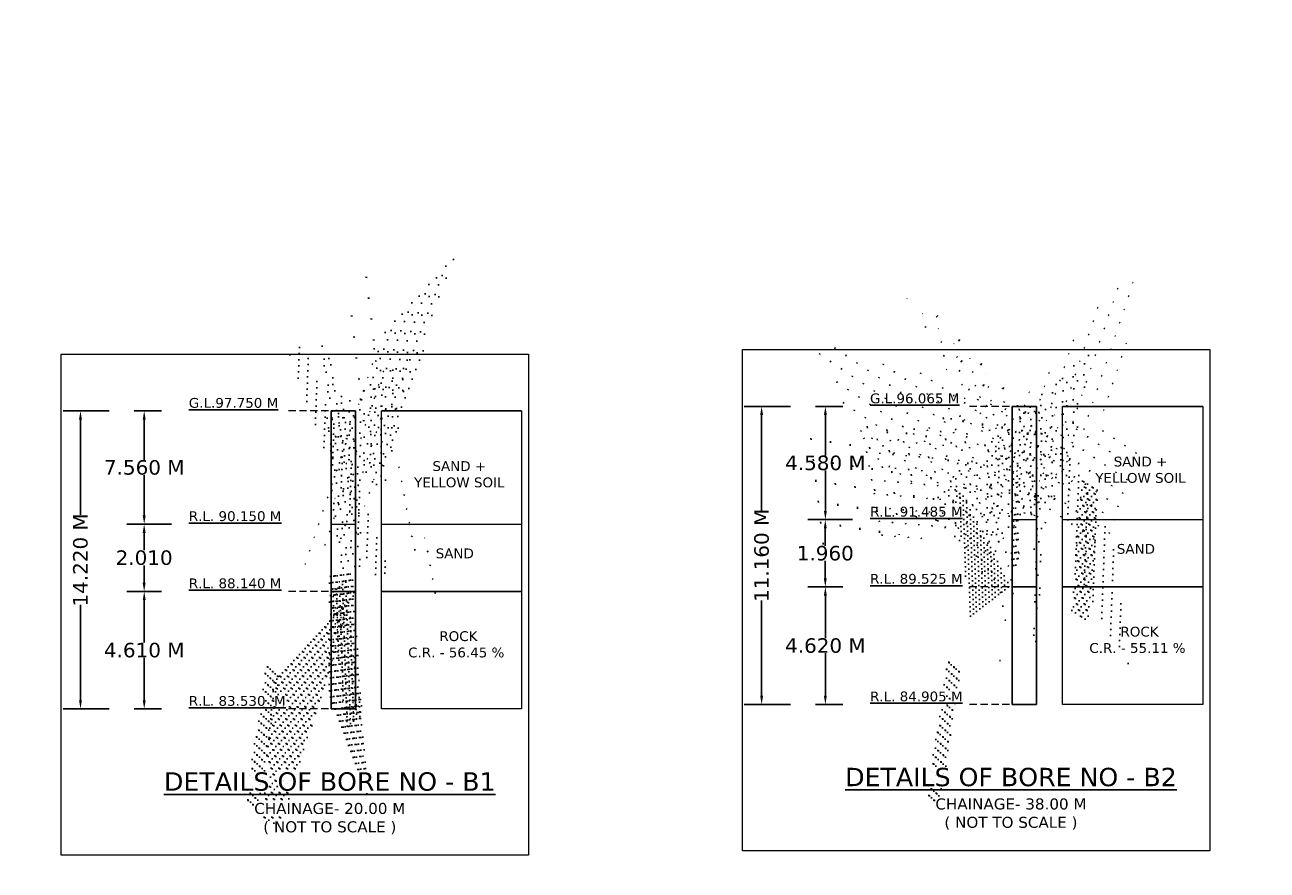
# Model space of a CAD drawing. Header units: millimetres. Extents: x -7746077780 to -3844657605, y -13315294818 to -6656873469.
# Tile 67 of 129: x -3871770551 to -3871749160, y -6657900592 to -6657886029. Entities that reach past the tile are written whole.
import ezdxf

# ---------------------------------------------------------------- set-up
doc = ezdxf.new("R2010")
doc.units = ezdxf.units.MM
doc.header["$MEASUREMENT"] = 0
doc.header["$PDMODE"] = 2
doc.linetypes.add('HIDDEN', pattern=[0.375, 0.25, -0.125])
doc.layers.add('TEX', color=6, linetype='Continuous')
doc.layers.add('TEXT', color=7, linetype='Continuous')
doc.styles.get("Standard").update_dxf_attribs({"font": 'verdana.ttf', "height": 250})
doc.dimstyles.new('Copy of ISO-25--------4', dxfattribs={"dimtxt": 200, "dimasz": 150, "dimexe": 300, "dimexo": 300, "dimgap": 0.02, "dimtad": 0, "dimtih": 1, "dimtoh": 1, "dimdec": 0, "dimlfac": 4, "dimdsep": 46, "dimtxsty": 'Standard', "dimcen": 150, "dimclrd": 1, "dimclre": 1, "dimclrt": 1, "dimadec": 0, "dimazin": 0, "dimtfac": 1, "dimtdec": 0, "dimtmove": 2, "dimatfit": 3, "dimfxl": 0, "dimarcsym": 0})
doc.dimstyles.new('ISO-25--------2', dxfattribs={"dimtxt": 200, "dimasz": 150, "dimexe": 300, "dimexo": 300, "dimgap": 0.02, "dimtad": 0, "dimtih": 1, "dimtoh": 1, "dimdec": 0, "dimlfac": 2, "dimdsep": 46, "dimtxsty": 'Standard', "dimcen": 150, "dimclrd": 1, "dimclre": 1, "dimclrt": 1, "dimadec": 0, "dimazin": 0, "dimtfac": 1, "dimtdec": 0, "dimtmove": 2, "dimatfit": 3, "dimfxl": 0, "dimarcsym": 0})

# ---------------------------------------------------------------- blocks, each defined once
blk = doc.blocks.new('*D437')
at = {"layer": 'Defpoints', "color": 0, "ltscale": 20, "transparency": 16777216}
for p in [(-3871757237.293565, -6657892601.78477), (-3871756766.627676, -6657892601.78477), (-3871755998.119413, -6657894552.913328)]:
    blk.add_point(p, dxfattribs=at)
at = {"layer": 'TEX', "color": 1, "lineweight": -2, "ltscale": 20, "transparency": 16777216}
for p, q in [((-3871756937.293565, -6657892601.78477), (-3871756466.627676, -6657892601.78477)), ((-3871756766.627676, -6657892751.78477), (-3871756766.627676, -6657893446.620521)), ((-3871756766.627676, -6657894402.913328), (-3871756766.627676, -6657893708.077579)), ((-3871756298.119413, -6657894552.913328), (-3871757066.627676, -6657894552.913328))]:
    blk.add_line(p, q, dxfattribs=at)
at = {"layer": 'TEX', "color": 1, "ltscale": 20, "transparency": 16777216}
for points in [[(-3871756791.627676, -6657892751.78477), (-3871756741.627676, -6657892751.78477), (-3871756766.627676, -6657892601.78477)], [(-3871756791.627676, -6657894402.913328), (-3871756741.627676, -6657894402.913328), (-3871756766.627676, -6657894552.913328)]]:
    blk.add_solid(points, dxfattribs=at)
at = {"layer": 'TEX', "color": 1, "ltscale": 20, "transparency": 16777216, "insert": (-3871756766.627675, -6657893577.349051), "char_height": 250, "attachment_point": 5}
blk.add_mtext('4.580 M', dxfattribs=at)
blk = doc.blocks.new('*D438')
at = {"layer": 'Defpoints', "color": 0, "ltscale": 20, "transparency": 16777216}
for p in [(-3871757068.543565, -6657892601.78477), (-3871757864.247903, -6657897736.210791), (-3871757068.543565, -6657897736.210791)]:
    blk.add_point(p, dxfattribs=at)
at = {"layer": 'TEX', "color": 1, "lineweight": -2, "ltscale": 20, "transparency": 16777216}
for p, q in [((-3871757368.543565, -6657892601.78477), (-3871758164.247903, -6657892601.78477)), ((-3871757864.247903, -6657892751.78477), (-3871757864.247903, -6657894394.716532)), ((-3871757864.247903, -6657897586.210791), (-3871757864.247903, -6657895943.27903)), ((-3871757368.543565, -6657897736.210791), (-3871758164.247903, -6657897736.210791))]:
    blk.add_line(p, q, dxfattribs=at)
at = {"layer": 'TEX', "color": 1, "ltscale": 20, "transparency": 16777216}
for points in [[(-3871757889.247903, -6657892751.78477), (-3871757839.247903, -6657892751.78477), (-3871757864.247903, -6657892601.78477)], [(-3871757889.247903, -6657897586.210791), (-3871757839.247903, -6657897586.210791), (-3871757864.247903, -6657897736.210791)]]:
    blk.add_solid(points, dxfattribs=at)
at = {"layer": 'TEX', "color": 1, "ltscale": 20, "transparency": 16777216, "insert": (-3871757864.247902, -6657895168.997782), "char_height": 250, "attachment_point": 5, "rotation": 90}
blk.add_mtext('11.160 M', dxfattribs=at)
blk = doc.blocks.new('*D439')
at = {"layer": 'Defpoints', "color": 0, "ltscale": 20, "transparency": 16777216}
for p in [(-3871757237.293565, -6657895712.154713), (-3871756766.627676, -6657895712.154713), (-3871757237.293563, -6657897736.210791)]:
    blk.add_point(p, dxfattribs=at)
at = {"layer": 'TEX', "color": 1, "lineweight": -2, "ltscale": 20, "transparency": 16777216}
for p, q in [((-3871756937.293565, -6657895712.154713), (-3871756466.627676, -6657895712.154713)), ((-3871756766.627676, -6657895862.154713), (-3871756766.627676, -6657896593.957914)), ((-3871756766.627676, -6657897586.210791), (-3871756766.627676, -6657896854.407585)), ((-3871756937.293563, -6657897736.210791), (-3871756466.627676, -6657897736.210791))]:
    blk.add_line(p, q, dxfattribs=at)
at = {"layer": 'TEX', "color": 1, "ltscale": 20, "transparency": 16777216}
for points in [[(-3871756791.627676, -6657895862.154713), (-3871756741.627676, -6657895862.154713), (-3871756766.627676, -6657895712.154713)], [(-3871756791.627676, -6657897586.210791), (-3871756741.627676, -6657897586.210791), (-3871756766.627676, -6657897736.210791)]]:
    blk.add_solid(points, dxfattribs=at)
at = {"layer": 'TEX', "color": 1, "ltscale": 20, "transparency": 16777216, "insert": (-3871756766.627676, -6657896724.182751), "char_height": 250, "attachment_point": 5}
blk.add_mtext('4.620 M', dxfattribs=at)
blk = doc.blocks.new('*D440')
at = {"color": 1, "lineweight": -2, "ltscale": 20, "transparency": 16777216}
for p, q in [((-3871756765.446035, -6657894552.913328), (-3871757067.946035, -6657894552.913328)), ((-3871756767.946035, -6657894702.913328), (-3871756767.946035, -6657895002.393134)), ((-3871756767.946035, -6657895562.154713), (-3871756767.946035, -6657895262.674907)), ((-3871756765.446035, -6657895712.154713), (-3871757067.946035, -6657895712.154713))]:
    blk.add_line(p, q, dxfattribs=at)
at = {"color": 1, "ltscale": 20, "transparency": 16777216}
for points in [[(-3871756792.946035, -6657894702.913328), (-3871756742.946035, -6657894702.913328), (-3871756767.946035, -6657894552.913328)], [(-3871756792.946035, -6657895562.154713), (-3871756742.946035, -6657895562.154713), (-3871756767.946035, -6657895712.154713)]]:
    blk.add_solid(points, dxfattribs=at)
at = {"layer": 'Defpoints', "color": 0, "ltscale": 20, "transparency": 16777216}
for p in [(-3871753547.535693, -6657894552.913328), (-3871756767.946035, -6657895712.154713), (-3871753547.535693, -6657895712.154713)]:
    blk.add_point(p, dxfattribs=at)
at = {"color": 1, "lineweight": 13, "ltscale": 20, "transparency": 16777216, "insert": (-3871756767.946034, -6657895132.534021), "char_height": 250, "attachment_point": 5}
blk.add_mtext('1.960', dxfattribs=at)
blk = doc.blocks.new('*D445')
at = {"layer": 'Defpoints', "color": 0, "ltscale": 20, "transparency": 16777216}
for p in [(-3871768966.254993, -6657892679.286632), (-3871768495.589104, -6657892679.286632), (-3871767727.080841, -6657894630.41519)]:
    blk.add_point(p, dxfattribs=at)
at = {"layer": 'TEX', "color": 1, "lineweight": -2, "ltscale": 20, "transparency": 16777216}
for p, q in [((-3871768666.254993, -6657892679.286632), (-3871768195.589104, -6657892679.286632)), ((-3871768495.589104, -6657892829.286632), (-3871768495.589104, -6657893524.710025)), ((-3871768495.589104, -6657894480.41519), (-3871768495.589104, -6657893784.991797)), ((-3871768027.080841, -6657894630.41519), (-3871768795.589104, -6657894630.41519))]:
    blk.add_line(p, q, dxfattribs=at)
at = {"layer": 'TEX', "color": 1, "ltscale": 20, "transparency": 16777216}
for points in [[(-3871768520.589104, -6657892829.286632), (-3871768470.589104, -6657892829.286632), (-3871768495.589104, -6657892679.286632)], [(-3871768520.589104, -6657894480.41519), (-3871768470.589104, -6657894480.41519), (-3871768495.589104, -6657894630.41519)]]:
    blk.add_solid(points, dxfattribs=at)
at = {"layer": 'TEX', "color": 1, "ltscale": 20, "transparency": 16777216, "insert": (-3871768495.589103, -6657893654.850912), "char_height": 250, "attachment_point": 5}
blk.add_mtext('7.560 M', dxfattribs=at)
blk = doc.blocks.new('*D446')
at = {"layer": 'Defpoints', "color": 0, "ltscale": 20, "transparency": 16777216}
for p in [(-3871768797.504993, -6657892679.286632), (-3871769593.209332, -6657897813.712652), (-3871768797.504994, -6657897813.712652)]:
    blk.add_point(p, dxfattribs=at)
at = {"layer": 'TEX', "color": 1, "lineweight": -2, "ltscale": 20, "transparency": 16777216}
for p, q in [((-3871769097.504993, -6657892679.286632), (-3871769893.209332, -6657892679.286632)), ((-3871769593.209332, -6657892829.286632), (-3871769593.209332, -6657894472.218393)), ((-3871769593.209332, -6657897663.712652), (-3871769593.209332, -6657896020.780891)), ((-3871769097.504994, -6657897813.712652), (-3871769893.209332, -6657897813.712652))]:
    blk.add_line(p, q, dxfattribs=at)
at = {"layer": 'TEX', "color": 1, "ltscale": 20, "transparency": 16777216}
for points in [[(-3871769618.209332, -6657892829.286632), (-3871769568.209332, -6657892829.286632), (-3871769593.209332, -6657892679.286632)], [(-3871769618.209332, -6657897663.712652), (-3871769568.209332, -6657897663.712652), (-3871769593.209332, -6657897813.712652)]]:
    blk.add_solid(points, dxfattribs=at)
at = {"layer": 'TEX', "color": 1, "ltscale": 20, "transparency": 16777216, "insert": (-3871769593.209332, -6657895246.499643), "char_height": 250, "attachment_point": 5, "rotation": 90}
blk.add_mtext('14.220 M', dxfattribs=at)
blk = doc.blocks.new('*D447')
at = {"layer": 'Defpoints', "color": 0, "ltscale": 20, "transparency": 16777216}
for p in [(-3871768966.254994, -6657895789.656575), (-3871768495.589104, -6657895789.656575), (-3871768966.254992, -6657897813.712652)]:
    blk.add_point(p, dxfattribs=at)
at = {"layer": 'TEX', "color": 1, "lineweight": -2, "ltscale": 20, "transparency": 16777216}
for p, q in [((-3871768666.254994, -6657895789.656575), (-3871768195.589104, -6657895789.656575)), ((-3871768495.589104, -6657895939.656575), (-3871768495.589104, -6657896671.543726)), ((-3871768495.589104, -6657897663.712652), (-3871768495.589104, -6657896931.825499)), ((-3871768666.254992, -6657897813.712652), (-3871768195.589104, -6657897813.712652))]:
    blk.add_line(p, q, dxfattribs=at)
at = {"layer": 'TEX', "color": 1, "ltscale": 20, "transparency": 16777216}
for points in [[(-3871768520.589104, -6657895939.656575), (-3871768470.589104, -6657895939.656575), (-3871768495.589104, -6657895789.656575)], [(-3871768520.589104, -6657897663.712652), (-3871768470.589104, -6657897663.712652), (-3871768495.589104, -6657897813.712652)]]:
    blk.add_solid(points, dxfattribs=at)
at = {"layer": 'TEX', "color": 1, "ltscale": 20, "transparency": 16777216, "insert": (-3871768495.589104, -6657896801.684613), "char_height": 250, "attachment_point": 5}
blk.add_mtext('4.610 M', dxfattribs=at)
blk = doc.blocks.new('*D448')
at = {"color": 1, "lineweight": -2, "ltscale": 20, "transparency": 16777216}
for p, q in [((-3871768494.407463, -6657894630.41519), (-3871768796.907463, -6657894630.41519)), ((-3871768496.907463, -6657894780.41519), (-3871768496.907463, -6657895079.811047)), ((-3871768496.907463, -6657895639.656575), (-3871768496.907463, -6657895340.260717)), ((-3871768494.407463, -6657895789.656575), (-3871768796.907463, -6657895789.656575))]:
    blk.add_line(p, q, dxfattribs=at)
at = {"color": 1, "ltscale": 20, "transparency": 16777216}
for points in [[(-3871768521.907463, -6657894780.41519), (-3871768471.907463, -6657894780.41519), (-3871768496.907463, -6657894630.41519)], [(-3871768521.907463, -6657895639.656575), (-3871768471.907463, -6657895639.656575), (-3871768496.907463, -6657895789.656575)]]:
    blk.add_solid(points, dxfattribs=at)
at = {"layer": 'Defpoints', "color": 0, "ltscale": 20, "transparency": 16777216}
for p in [(-3871765276.497121, -6657894630.41519), (-3871768496.907463, -6657895789.656575), (-3871765276.497121, -6657895789.656575)]:
    blk.add_point(p, dxfattribs=at)
at = {"color": 1, "lineweight": 13, "ltscale": 20, "transparency": 16777216, "insert": (-3871768496.907462, -6657895210.035883), "char_height": 250, "attachment_point": 5}
blk.add_mtext('2.010', dxfattribs=at)

msp = doc.modelspace()

# ---------------------------------------------------------------- hatches: boundary and pattern name
at = {"layer": 'TEX', "ltscale": 20}
h = msp.add_hatch(dxfattribs=at)
h.set_pattern_fill('AR-CONC', color=0, scale=31.640625, style=0)
h.set_pattern_definition([(49.99999999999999, (-604438480.3777666, -1040593148.45837), (226.9456046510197, -19.85516770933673), [23.73046875, -261.0351562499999]), (355, (-604438480.3777666, -1040593148.45837), (-43.90178915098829, 237.9982923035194), [18.98437500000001, -208.8281250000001]), (100.4513999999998, (-604438461.4656343, -1040593150.112965), (183.0439840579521, 218.1429801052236), [20.16779449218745, -221.8457463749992]), (46.18420000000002, (-604438480.3777666, -1040593085.17712), (337.6817380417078, -52.3712506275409), [35.59570312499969, -391.552734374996]), (96.63559999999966, (-604438452.2376261, -1040593089.541409), (295.7331216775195, 308.216982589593), [30.25169268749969, -332.768566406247]), (351.1842000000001, (-604438480.3777666, -1040593085.17712), (295.7328810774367, 308.2172135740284), [28.47656250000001, -313.2421875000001]), (21, (-604438448.7371416, -1040593100.997433), (188.865121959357, -127.3911333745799), [23.73046875, -261.0351562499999]), (326, (-604438448.7371416, -1040593100.997433), (76.986491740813, 229.4420064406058), [18.984375, -208.828125]), (71.45140000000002, (-604438432.9983883, -1040593111.61337), (265.8516910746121, 102.0506649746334), [20.16779449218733, -221.845746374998]), (37.49999999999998, (-604438480.3777666, -1040593148.45837), (3.8474542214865, 105.3296959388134), [0, -206.2968750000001, 0, -211.9921875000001, 0, -209.6191406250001]), (7.500000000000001, (-604438480.3777666, -1040593148.45837), (83.23684583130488, 124.7943307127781), [0, -120.8671875, 0, -201.5507812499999, 0, -79.89257812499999]), (327.5, (-604438550.9363604, -1040593148.45837), (168.9047551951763, -7.136502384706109), [0, -79.1015625, 0, -246.796875, 0, -327.48046875]), (317.5, (-604438582.5769854, -1040593148.45837), (184.5237488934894, 31.67384206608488), [0, -102.83203125, 0, -163.8984375, 0, -232.55859375])])
h.paths.add_polyline_path([(-3871765276.497121, -6657892679.112875), (-3871765276.497121, -6657894630.41519), (-3871764859.707119, -6657894630.41519), (-3871764859.70712, -6657892679.112875)])
h = msp.add_hatch(dxfattribs=at)
h.set_pattern_fill('AR-CONC', color=0, scale=31.640625, style=0)
h.set_pattern_definition([(49.99999999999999, (-604426751.416338, -1040593070.956509), (226.9456046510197, -19.85516770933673), [23.73046875, -261.0351562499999]), (355, (-604426751.416338, -1040593070.956509), (-43.90178915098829, 237.9982923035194), [18.98437500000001, -208.8281250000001]), (100.4513999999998, (-604426732.5042057, -1040593072.611103), (183.0439840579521, 218.1429801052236), [20.16779449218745, -221.8457463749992]), (46.18420000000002, (-604426751.416338, -1040593007.675259), (337.6817380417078, -52.3712506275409), [35.59570312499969, -391.552734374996]), (96.63559999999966, (-604426723.2761974, -1040593012.039547), (295.7331216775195, 308.216982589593), [30.2516926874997, -332.768566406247]), (351.1842000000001, (-604426751.416338, -1040593007.675259), (295.7328810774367, 308.2172135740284), [28.47656250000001, -313.2421875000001]), (21, (-604426719.775713, -1040593023.495571), (188.865121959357, -127.3911333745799), [23.73046875, -261.0351562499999]), (326, (-604426719.775713, -1040593023.495571), (76.986491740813, 229.4420064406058), [18.984375, -208.828125]), (71.45140000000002, (-604426704.0369601, -1040593034.111507), (265.8516910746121, 102.0506649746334), [20.16779449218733, -221.845746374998]), (37.49999999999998, (-604426751.416338, -1040593070.956509), (3.8474542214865, 105.3296959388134), [0, -206.2968750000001, 0, -211.9921875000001, 0, -209.6191406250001]), (7.500000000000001, (-604426751.416338, -1040593070.956509), (83.23684583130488, 124.7943307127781), [0, -120.8671875, 0, -201.5507812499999, 0, -79.89257812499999]), (327.5, (-604426821.9749317, -1040593070.956509), (168.9047551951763, -7.136502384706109), [0, -79.1015625, 0, -246.796875, 0, -327.48046875]), (317.5, (-604426853.6155567, -1040593070.956509), (184.5237488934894, 31.67384206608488), [0, -102.83203125, 0, -163.8984375, 0, -232.55859375])])
h.paths.add_polyline_path([(-3871753547.535693, -6657892601.611013), (-3871753547.535693, -6657894552.913328), (-3871753130.74569, -6657894552.913328), (-3871753130.745691, -6657892601.611013)])
h = msp.add_hatch(dxfattribs=at)
h.set_pattern_fill('AR-SAND', color=0, scale=42.1875, style=0)
h.set_pattern_definition([(37.49999999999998, (-604426751.4163394, -1040595179.391326), (-2.657532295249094, 81.28787775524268), [0, -64.125, 0, -71.71875000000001, 0, -68.55468750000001]), (7.500000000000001, (-604426751.4163394, -1040595179.391326), (74.66245475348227, 119.0592871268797), [0, -34.59374999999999, 0, -57.79687499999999, 0, -22.1484375]), (327.5, (-604426803.3069639, -1040595179.391326), (131.3778597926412, 0.2387413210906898), [0, -21.09375, 0, -75.9375, 0, -99.140625]), (317.5, (-604426803.3069639, -1040595179.391326), (126.8209661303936, 37.02693789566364), [0, -10.546875, 0, -49.78125, 0, -56.953125])])
h.paths.add_polyline_path([(-3871753130.745691, -6657895712.154713), (-3871753547.535693, -6657895712.154713), (-3871753547.535691, -6657897736.037037), (-3871753130.74569, -6657897736.037037)])
h = msp.add_hatch(dxfattribs=at)
h.set_pattern_fill('AR-SAND', color=0, scale=42.1875, style=0)
h.set_pattern_definition([(37.49999999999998, (-604438480.3777676, -1040595256.893188), (-2.657532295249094, 81.28787775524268), [0, -64.125, 0, -71.71875000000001, 0, -68.55468750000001]), (7.500000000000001, (-604438480.3777676, -1040595256.893188), (74.66245475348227, 119.0592871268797), [0, -34.59374999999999, 0, -57.79687499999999, 0, -22.1484375]), (327.5, (-604438532.2683926, -1040595256.893188), (131.3778597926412, 0.2387413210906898), [0, -21.09375, 0, -75.9375, 0, -99.140625]), (317.5, (-604438532.2683926, -1040595256.893188), (126.8209661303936, 37.02693789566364), [0, -10.546875, 0, -49.78125, 0, -56.953125])])
h.paths.add_polyline_path([(-3871764859.70712, -6657895789.656575), (-3871765276.497121, -6657895789.656575), (-3871765276.497119, -6657897813.538899), (-3871764859.707119, -6657897813.538899)])

# ---------------------------------------------------------------- linework, layer by layer
at = {"color": 0}
for p, q in [((-3871765276.497121, -6657892679.112875), (-3871765276.497121, -6657897813.538899)), ((-3871764859.707119, -6657892679.112875), (-3871765276.497121, -6657892679.112875)), ((-3871764859.70712, -6657892679.112875), (-3871764859.707119, -6657897813.538899)), ((-3871764411.652205, -6657892679.112874), (-3871761997.309247, -6657892679.112874)), ((-3871753547.535693, -6657892601.611013), (-3871753547.535693, -6657897736.037037)), ((-3871753130.74569, -6657892601.611013), (-3871753547.535692, -6657892601.611013)), ((-3871753130.745691, -6657892601.611013), (-3871753130.74569, -6657897736.037037)), ((-3871752682.690776, -6657892601.611012), (-3871750268.347818, -6657892601.611012)), ((-3871753130.745691, -6657895712.154713), (-3871753547.535693, -6657895712.154713)), ((-3871752682.690776, -6657895712.154713), (-3871750268.347819, -6657895712.154713)), ((-3871752682.690776, -6657895712.154713), (-3871750268.347819, -6657895712.154713)), ((-3871764859.70712, -6657895789.656575), (-3871765276.497121, -6657895789.656575)), ((-3871764411.652205, -6657895789.656575), (-3871761997.309247, -6657895789.656575)), ((-3871764411.652205, -6657895789.656575), (-3871761997.309247, -6657895789.656575)), ((-3871764859.70712, -6657897813.538899), (-3871765276.497121, -6657897813.538899)), ((-3871753130.745691, -6657897736.037037), (-3871753547.535693, -6657897736.037037))]:
    msp.add_line(p, q, dxfattribs=at)
at = {"lineweight": 13, "ltscale": 20}
for p, q in [((-3871765276.497121, -6657894630.41519), (-3871764859.707119, -6657894630.41519)), ((-3871764411.652205, -6657894630.41519), (-3871761997.309247, -6657894630.41519)), ((-3871753547.535693, -6657894552.913328), (-3871753130.74569, -6657894552.913328)), ((-3871752682.690776, -6657894552.913328), (-3871750268.347818, -6657894552.913328))]:
    msp.add_line(p, q, dxfattribs=at)
for points in [[(-3871758195.858485, -6657891623.620283), (-3871750147.025959, -6657891623.620283), (-3871750147.025959, -6657900256.234098), (-3871758195.858485, -6657900256.234098)], [(-3871769924.819913, -6657891701.122145), (-3871761875.987387, -6657891701.122145), (-3871761875.987387, -6657900333.73596), (-3871769924.819913, -6657900333.73596)], [(-3871764411.652205, -6657892679.112874), (-3871761997.309247, -6657892679.112874), (-3871761997.309247, -6657897813.538899), (-3871764411.652208, -6657897813.538899)], [(-3871752682.690776, -6657892601.611012), (-3871750268.347818, -6657892601.611012), (-3871750268.347819, -6657897736.037037), (-3871752682.690779, -6657897736.037037)]]:
    msp.add_lwpolyline(points, close=True, dxfattribs=at)
at = {"layer": 'TEXT', "color": 0, "linetype": 'HIDDEN', "lineweight": 13, "ltscale": 500}
for p, q in [((-3871765323.776971, -6657892679.123899), (-3871766021.721484, -6657892679.286632)), ((-3871753594.815543, -6657892601.622038), (-3871754292.760055, -6657892601.78477)), ((-3871753594.815544, -6657895712.154713), (-3871754292.760056, -6657895712.317445)), ((-3871753594.815544, -6657895712.154713), (-3871754292.760056, -6657895712.317445)), ((-3871765323.776972, -6657895789.656575), (-3871766021.721485, -6657895789.819307)), ((-3871765323.776972, -6657895789.656575), (-3871766021.721485, -6657895789.819307)), ((-3871765323.776972, -6657897813.549924), (-3871766021.721485, -6657897813.712656)), ((-3871765323.776972, -6657897813.549924), (-3871766021.721485, -6657897813.712652)), ((-3871753594.815544, -6657897736.048061), (-3871754292.760056, -6657897736.210793)), ((-3871753594.815544, -6657897736.048061), (-3871754292.760056, -6657897736.210791))]:
    msp.add_line(p, q, dxfattribs=at)

# ---------------------------------------------------------------- texts
at = {"layer": 'TEX', "insert": (-3871977977.093441, -6657866156.297498), "char_height": 360, "width": 51867.6690182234, "attachment_point": 1}
msp.add_mtext('{\\H1.4583x;\\LNOTES\\l :-\\P}\\P01. TYPE OF BRIDGE ^I^I         - HIGH LEVEL BRIDGE\\P\\P\\P02. LENGTH OF BRIDGE ^I         - 280.000 M. ( 14SPAN @ 20.000 M EACH C/C) \\P\\P\\P03. OVERALL WIDTH ^I^I         - 8.400 M.\\P\\P\\P04. CLEAR WIDTH^I^I         - 7.500 M.\\P\\P\\P05. FORMATION LEVEL^I^I         - R.L. 104.785 M.\\P\\P\\P06. HIGHEST FLOOD LEVEL^I         - R.L. 101.210 M.\\P\\P\\P07.LOWEST    BED  LEVEL              - R.L. 96.510 M.\\P\\P\\P08.SOFFIT LEVEL            ^I         - R.L. 102.710 M.\\P\\P \\P09.CATCHMENT AREA^I^I         - 569.000 SQ. KM.\\P\\P\\P10. DESIGN VELOCITY^I^I         - 2.870 M/SEC.\\P\\P\\P11. DESIGN DISCHARGE^I         - 2868.167 CUMEC.              \\P\\P\\P12.TYPE OF FOUNDATION^I         -  PILE FOUNDATION.\\P\\P\\P13.FOUNDATION LEVEL^I         - AS PER SHOWN IN DRAWING.\\P\\P\\P14. TYPE OF SUB-STRUCTURE        - PIER              - R.C.C. SOLID CIRCULAR PIER\\P^I^I^I^I^I^IABUTMENT - BOX TYPE\\P\\P15. TYPE OF SUPER STRUCTURE    - R.C.C. T - BEAM  SLAB \\P\\P\\P16. TYPE OF BEARING^I^I         - POT -  PTFE  BEARING\\P\\P\\P17. DESIGN LOADING{\\C1;^I                   }-  ONE LANE OF  CLASS 70R OR TWO LANES \\P^I^I^I^I^I^I FOR CLASS A{\\C1;\\P                                                                \\P}18. SBC FOR ABUTMENT/PIER        - 45 T/M².  \\P\\P\\P19. SBC FOR RETURN^I^I         - 20 T/M².  \\P\\P\\P20. WEARING COAT                           - MASTIC ASHPHALT 75 MM THICK. \\P\\pi-1080,l9717.8,t9717.8;(^IB.C. 50MM+ MASTIC ASPHALT 20MM)\\P\\pi0,l0,tz;\\P21. RAILING  - R.C.C. CRASH BARRIER AS PER STD.DRAWING.\\P\\P\\P21. APPROACH SLAB - R.C.C. STRUCTURAL AS PER APPROVED DRAWING.\\P\\P\\P22. EXPANSION JOINT - STRIPSEAL TYPE EXPANSION JOINT.\\P\\P\\P23. NAME PLATE,   DRAINAGE SPOUT ETC. AS PER MORT&H \\P^I^I^I   SPECIFICATION.\\P\\P                               ', dxfattribs=at)
at = {"layer": 'TEX', "color": 0, "ltscale": 20, "char_height": 168.75, "width": 5309.421470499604, "attachment_point": 2}
for s, insert in [(' ROCK \\PC.R. - 56.45 %', (-3871763122.585417, -6657896475.542325)), (' ROCK \\PC.R. - 55.11 %', (-3871751393.623989, -6657896398.040462))]:
    msp.add_mtext(s, dxfattribs=dict(at, insert=insert))
at = {"layer": 'TEXT', "color": 0, "char_height": 168.75}
for s, insert, width, attachment_point in [('{\\LG.L.97.750 M}', (-3871767727.080841, -6657892457.103465), 2690.932640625, 1), ('{\\LG.L.96.065 M}', (-3871755998.119413, -6657892379.601604), 2690.932640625, 1), ('SAND +\\PYELLOW SOIL', (-3871763069.864284, -6657893545.53818), 4286.94619921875, 2), ('SAND +\\PYELLOW SOIL', (-3871751340.902856, -6657893468.036319), 4286.94619921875, 2), ('{\\LR.L. 90.150 M}', (-3871767727.080841, -6657894408.394755), 2690.932640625, 1), ('{\\LR.L. 91.485 M}', (-3871755998.119413, -6657894330.892894), 2690.932640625, 1), ('SAND ', (-3871763148.199269, -6657895049.777159), 4286.94619921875, 2), ('SAND ', (-3871751419.23784, -6657894972.275297), 4286.94619921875, 2), ('{\\LR.L. 89.525 M}', (-3871755998.119413, -6657895488.070761), 2690.932640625, 1), ('{\\LR.L. 88.140 M}', (-3871767727.080841, -6657895565.572622), 2690.932640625, 1), ('{\\LR.L. 83.530  M}', (-3871767727.080842, -6657897591.52949), 2690.932640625, 1), ('{\\LR.L. 84.905 M}', (-3871755998.119414, -6657897514.027627), 2690.932640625, 1)]:
    msp.add_mtext(s, dxfattribs=dict(at, insert=insert, width=width, attachment_point=attachment_point))
at = {"layer": 'TEXT', "color": 191, "char_height": 316.4062500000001, "width": 6375.535839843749, "attachment_point": 2}
for s, insert in [('{\\LDETAILS OF BORE NO - B1\\P\\H0.6x;\\lCHAINAGE- 20.00 M\\P( NOT TO SCALE )}', (-3871765300.518706, -6657898905.84384)), ('{\\LDETAILS OF BORE NO - B2\\P\\H0.6x;\\lCHAINAGE- 38.00 M\\P( NOT TO SCALE )}', (-3871753571.557277, -6657898828.341978))]:
    msp.add_mtext(s, dxfattribs=dict(at, insert=insert))

# ---------------------------------------------------------------- dimensions: what is measured, and where the dimension line sits
at = {"lineweight": 13, "ltscale": 20}
for base, p1, p2, text, picture, middle in [((-3871768496.907463, -6657895789.656575), (-3871765276.497121, -6657894630.41519), (-3871765276.497121, -6657895789.656575), '2.010', '*D448', (-3871768496.907462, -6657895210.035883)), ((-3871756767.946035, -6657895712.154713), (-3871753547.535693, -6657894552.913328), (-3871753547.535693, -6657895712.154713), '1.960', '*D440', (-3871756767.946034, -6657895132.534021))]:
    dim = msp.add_linear_dim(base=base, p1=p1, p2=p2, angle=90, text=text, dimstyle='ISO-25--------2', override={"dimtxt": 600, "dimlfac": 1, "dimfxl": 2.5, "dimfxlon": 1}, dxfattribs=at)
    dim.commit()
    dim.dimension.update_dxf_attribs({"geometry": picture, "text_midpoint": middle})
at = {"layer": 'TEX', "color": 0, "ltscale": 20}
for base, p1, p2, text, picture, middle in [((-3871769593.209332, -6657897813.712652), (-3871768797.504993, -6657892679.286632), (-3871768797.504994, -6657897813.712652), '14.220 M', '*D446', (-3871769593.209332, -6657895246.499643)), ((-3871757864.247903, -6657897736.210791), (-3871757068.543565, -6657892601.78477), (-3871757068.543565, -6657897736.210791), '11.160 M', '*D438', (-3871757864.247902, -6657895168.997782))]:
    dim = msp.add_linear_dim(base=base, p1=p1, p2=p2, angle=90, text=text, dimstyle='Copy of ISO-25--------4', dxfattribs=at)
    dim.commit()
    dim.dimension.update_dxf_attribs({"geometry": picture, "text_midpoint": middle, "text_rotation": 90})
for base, p1, p2, text, picture, middle in [((-3871768495.589104, -6657892679.286632), (-3871767727.080841, -6657894630.41519), (-3871768966.254993, -6657892679.286632), '7.560 M', '*D445', (-3871768495.589103, -6657893654.850912)), ((-3871756766.627676, -6657892601.78477), (-3871755998.119413, -6657894552.913328), (-3871757237.293565, -6657892601.78477), '4.580 M', '*D437', (-3871756766.627675, -6657893577.349051))]:
    dim = msp.add_linear_dim(base=base, p1=p1, p2=p2, angle=270, text=text, dimstyle='ISO-25--------2', dxfattribs=at)
    dim.commit()
    dim.dimension.update_dxf_attribs({"geometry": picture, "text_midpoint": middle})
for base, p1, p2, text, picture, middle in [((-3871756766.627676, -6657895712.154713), (-3871757237.293563, -6657897736.210791), (-3871757237.293565, -6657895712.154713), '4.620 M', '*D439', (-3871756766.627676, -6657896724.182751)), ((-3871768495.589104, -6657895789.656575), (-3871768966.254992, -6657897813.712652), (-3871768966.254994, -6657895789.656575), '4.610 M', '*D447', (-3871768495.589104, -6657896801.684613))]:
    dim = msp.add_linear_dim(base=base, p1=p1, p2=p2, angle=90, text=text, dimstyle='ISO-25--------2', dxfattribs=at)
    dim.commit()
    dim.dimension.update_dxf_attribs({"geometry": picture, "text_midpoint": middle, "dimtype": 160})

doc.saveas('drawing.dxf')
